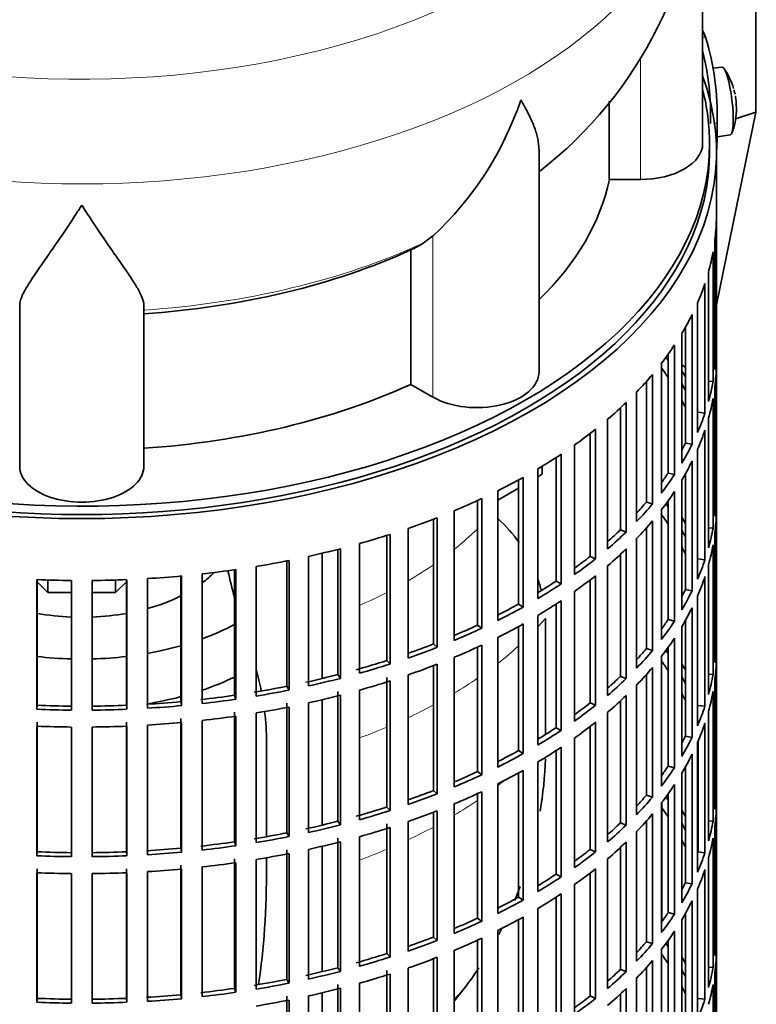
# Model space of a CAD drawing. Header units: millimetres. Extents: x 166 to 762, y -3522 to 2287.
# Tile 4 of 27: x 655 to 762, y -3412 to -3269. Entities that reach past the tile are written whole.
import ezdxf

# ---------------------------------------------------------------- set-up
doc = ezdxf.new("R2010")
doc.units = ezdxf.units.MM
for name, color, linetype in [('M5X8_UNI7687', 7, 'Continuous'), ('VSI134_DIFFUSORE', 7, 'Continuous'), ('VSI134_FILTRO_A', 7, 'Continuous'), ('VSI134_GIUNTO_8×', 7, 'Continuous'), ('VSI134_SUPPORTO_', 7, 'Continuous'), ('VSI134_TERMINALE', 7, 'Continuous')]:
    doc.layers.add(name, color=color, linetype=linetype)

# ---------------------------------------------------------------- blocks, each defined once
blk = doc.blocks.new('SE4')
at = {"layer": 'M5X8_UNI7687', "color": 7, "linetype": 'Continuous', "lineweight": 35}
for p, q in [((757.15, -3276), (755.85, -3276.12)), ((756.42, -3286.08), (758.35, -3285.78))]:
    blk.add_line(p, q, dxfattribs=at)
for centre, radius, start, end in [((749.24, -3281.94), 10, 16.6957, 35.0127), ((749.24, -3281.94), 10, 11.8797, 13.5278), ((1125.34, -3225.38), 370.34, 188.5064, 188.6141), ((749.24, -3281.94), 10, 338.98, 357.2751)]:
    blk.add_arc(centre, radius, start, end, dxfattribs=at)
for centre, major_axis, ratio, start_param, end_param in [((757.75, -3280.89), (0.6, -4.89), 0.169759, 0.004788, 3.136805), ((749.22, -3281.85), (-9.78, -2.08), 0.810411, 3.163117, 3.206609), ((749.25, -3282.06), (-9.94, -1.06), 0.589949, 3.053564, 3.168123), ((750.76, -3279.94), (7.36, -5.62), 0.747167, 0.443437, 0.593129)]:
    blk.add_ellipse(centre, major_axis=major_axis, ratio=ratio, start_param=start_param, end_param=end_param, dxfattribs=at)
at = {"layer": 'VSI134_DIFFUSORE', "color": 7, "linetype": 'Continuous', "lineweight": 35}
for p, q in [((754.33, -3287.05), (754.33, -3243.99)), ((740.8, -3280.9), (740.8, -3292.24)), ((730.61, -3320.12), (730.61, -3287.98)), ((740.8, -3292.24), (745.33, -3292.24)), ((715.24, -3300.44), (713.82, -3301.49)), ((712.04, -3302.46), (712.04, -3321.94)), ((655.33, -3333.81), (655.33, -3310.47)), ((673.33, -3333.81), (673.33, -3310.47)), ((712.04, -3321.94), (715.24, -3323.79))]:
    blk.add_line(p, q, dxfattribs=at)
at = {"layer": 'VSI134_DIFFUSORE', "color": 4, "linetype": 'Continuous', "lineweight": 9}
for p, q in [((745.33, -3292.24), (745.33, -3274.56)), ((715.24, -3323.79), (715.24, -3300.44))]:
    blk.add_line(p, q, dxfattribs=at)
at = {"layer": 'VSI134_DIFFUSORE', "color": 7, "linetype": 'Continuous', "lineweight": 35}
for centre, radius, start, end in [((693.39, -3243.03), 60.83, 307.8231, 359.0842), ((682.74, -3265.49), 47.73, 312.9143, 341.3628), ((705.91, -3289.1), 14.7, 294.6434, 302.5491)]:
    blk.add_arc(centre, radius, start, end, dxfattribs=at)
at = {"layer": 'VSI134_DIFFUSORE', "color": 4, "linetype": 'Continuous', "lineweight": 9}
for centre, major_axis, start_param, end_param in [((664.33, -3228.27), (85.67, 0), 2.812199, 6.283185), ((664.33, -3241.03), (-89.83, 0), 0, 3.209137), ((664.33, -3265.57), (79.5, 0), 4.82584, 5.384336)]:
    blk.add_ellipse(centre, major_axis=major_axis, ratio=0.57735, start_param=start_param, end_param=end_param, dxfattribs=at)
at = {"layer": 'VSI134_DIFFUSORE', "color": 7, "linetype": 'Continuous', "lineweight": 35}
for centre, major_axis, start_param, end_param in [((745.33, -3287.05), (-9, 0), 1.570796, 3.141593), ((664.33, -3287.05), (77, 0), 5.749077, 6.166034), ((664.33, -3267.57), (77, 0), 4.82954, 5.380636), ((721.61, -3320.12), (-9, 0), 0.785398, 3.141593), ((664.33, -3287.05), (77, 0), 4.82954, 5.380636), ((664.33, -3333.81), (-9, 0), 0, 3.141593)]:
    blk.add_ellipse(centre, major_axis=major_axis, ratio=0.57735, start_param=start_param, end_param=end_param, dxfattribs=at)
for points, knots in [([(730.61, -3287.99), (730.61, -3287.83), (730.6, -3287.68), (730.56, -3287.02), (730.47, -3286.5), (730.2, -3285.44), (730.02, -3284.89), (729.57, -3283.76), (729.3, -3283.19), (728.84, -3282.29), (728.68, -3281.99), (728.43, -3281.53), (728.34, -3281.37), (728.16, -3281.06), (728.07, -3280.9), (727.97, -3280.74)], [0.4604904, 0.4604904, 0.4604904, 0.4604904, 0.5, 0.5, 0.625, 0.625, 0.75, 0.75, 0.875, 0.875, 0.9375, 0.9375, 0.96875, 0.96875, 1, 1, 1, 1]), ([(664.33, -3295.96), (664.2, -3296.17), (664.07, -3296.38), (663.8, -3296.8), (663.67, -3297.01), (663.27, -3297.63), (663.01, -3298.03), (662.22, -3299.22), (661.7, -3299.99), (660.69, -3301.47), (660.19, -3302.18), (659.25, -3303.53), (658.8, -3304.18), (657.95, -3305.4), (657.55, -3305.98), (657.01, -3306.8), (656.84, -3307.06), (656.52, -3307.58), (656.37, -3307.83), (655.96, -3308.55), (655.73, -3308.99), (655.42, -3309.79), (655.33, -3310.15), (655.33, -3310.47)], [0, 0, 0, 0, 0.03125, 0.03125, 0.0625, 0.0625, 0.125, 0.125, 0.25, 0.25, 0.375, 0.375, 0.5, 0.5, 0.625, 0.625, 0.6875, 0.6875, 0.75, 0.75, 0.875, 0.875, 1, 1, 1, 1]), ([(673.33, -3310.47), (673.33, -3310.15), (673.24, -3309.79), (672.93, -3308.99), (672.71, -3308.55), (672.3, -3307.83), (672.15, -3307.58), (671.82, -3307.06), (671.65, -3306.8), (671.11, -3305.98), (670.72, -3305.4), (669.87, -3304.18), (669.42, -3303.54), (668.47, -3302.18), (667.98, -3301.47), (666.96, -3299.99), (666.45, -3299.23), (665.66, -3298.04), (665.4, -3297.63), (665, -3297.01), (664.86, -3296.8), (664.6, -3296.38), (664.46, -3296.17), (664.33, -3295.96)], [0, 0, 0, 0, 0.125, 0.125, 0.25, 0.25, 0.3125, 0.3125, 0.375, 0.375, 0.5, 0.5, 0.625, 0.625, 0.75, 0.75, 0.875, 0.875, 0.9375, 0.9375, 0.96875, 0.96875, 1, 1, 1, 1])]:
    blk.add_open_spline(points, degree=3, knots=knots, dxfattribs=at)
at = {"layer": 'VSI134_FILTRO_A', "color": 7, "linetype": 'Continuous', "lineweight": 35}
for p, q in [((756.33, -3452.39), (756.33, -3288.27)), ((756.32, -3298.13), (756.32, -3316.91)), ((756.1, -3301.01), (756.1, -3319.79)), ((755.84, -3302.75), (755.84, -3321.53)), ((755.19, -3305.62), (755.19, -3324.4)), ((754.66, -3307.34), (754.66, -3326.12)), ((753.58, -3310.16), (753.58, -3328.93)), ((752.79, -3311.84), (752.79, -3330.62)), ((751.84, -3313.65), (751.84, -3330.45)), ((751.29, -3314.6), (751.29, -3333.38)), ((750.25, -3316.24), (750.25, -3335.02)), ((749.33, -3317.58), (749.33, -3334.8)), ((756.1, -3316.9), (756.32, -3316.91)), ((748.34, -3318.91), (748.34, -3337.69)), ((756.32, -3319.36), (756.32, -3338.14)), ((747.06, -3320.49), (747.06, -3339.27)), ((746.17, -3321.52), (746.17, -3339)), ((755.19, -3321.48), (755.84, -3321.53)), ((756.1, -3322.24), (756.1, -3341.02)), ((744.75, -3323.05), (744.75, -3341.83)), ((743.24, -3324.57), (743.24, -3343.35)), ((755.84, -3323.98), (755.84, -3342.76)), ((742.4, -3325.36), (742.4, -3343.03)), ((753.68, -3325.99), (754.66, -3326.12)), ((740.55, -3327), (740.55, -3345.78)), ((755.19, -3326.84), (755.19, -3345.62)), ((738.02, -3329.05), (738.02, -3346.86)), ((738.82, -3328.43), (738.82, -3347.21)), ((754.66, -3328.57), (754.66, -3347.35)), ((735.77, -3330.72), (735.77, -3349.5)), ((751.84, -3330.45), (752.79, -3330.62)), ((733.83, -3332.06), (733.83, -3350.84)), ((753.58, -3331.38), (753.58, -3350.16)), ((733.09, -3332.55), (733.09, -3350.45)), ((752.79, -3333.07), (752.79, -3351.85)), ((730.45, -3334.19), (730.45, -3352.97)), ((749.33, -3334.8), (750.25, -3335.02)), ((751.84, -3334.88), (751.84, -3351.68)), ((727.63, -3335.8), (727.63, -3353.78)), ((728.31, -3335.43), (728.31, -3354.21)), ((751.29, -3335.83), (751.29, -3354.61)), ((724.62, -3337.38), (724.62, -3356.16)), ((750.25, -3337.47), (750.25, -3356.25)), ((756.1, -3338.13), (756.32, -3338.14)), ((721.69, -3338.78), (721.69, -3356.82)), ((722.3, -3338.5), (722.3, -3357.28)), ((746.17, -3339), (747.06, -3339.27)), ((749.33, -3338.81), (749.33, -3356.03)), ((718.33, -3340.26), (718.33, -3359.04)), ((748.34, -3340.14), (748.34, -3358.92)), ((756.32, -3340.59), (756.32, -3359.37)), ((715.32, -3341.47), (715.32, -3359.55)), ((715.85, -3341.26), (715.85, -3360.04)), ((747.06, -3341.72), (747.06, -3360.5)), ((708.55, -3343.83), (708.55, -3361.95)), ((709.01, -3343.68), (709.01, -3362.46)), ((711.64, -3342.81), (711.64, -3361.59)), ((742.4, -3343.03), (743.24, -3343.35)), ((746.17, -3342.74), (746.17, -3360.23)), ((755.19, -3342.71), (755.84, -3342.76)), ((756.1, -3343.47), (756.1, -3362.25)), ((704.58, -3345.02), (704.58, -3363.8)), ((744.75, -3344.28), (744.75, -3363.06)), ((755.84, -3345.21), (755.84, -3363.99)), ((701.45, -3345.85), (701.45, -3364)), ((701.84, -3345.76), (701.84, -3364.54)), ((742.4, -3346.59), (742.4, -3364.26)), ((743.24, -3345.79), (743.24, -3364.57)), ((694.07, -3347.52), (694.07, -3365.69)), ((694.37, -3347.46), (694.37, -3366.24)), ((697.22, -3346.86), (697.22, -3365.64)), ((738.02, -3346.86), (738.82, -3347.21)), ((753.68, -3347.22), (754.66, -3347.35)), ((755.19, -3348.07), (755.19, -3366.85)), ((681.8, -3349.4), (681.8, -3368.18)), ((686.46, -3348.81), (686.46, -3367)), ((686.68, -3348.78), (686.68, -3367.56)), ((689.6, -3348.33), (689.6, -3367.11)), ((740.55, -3348.23), (740.55, -3367.01)), ((657.82, -3350.24), (657.82, -3369.02)), ((657.87, -3350.24), (657.87, -3368.44)), ((662.82, -3350.36), (662.82, -3369.14)), ((665.85, -3350.36), (665.85, -3369.14)), ((670.8, -3350.24), (670.8, -3368.44)), ((670.84, -3350.24), (670.84, -3369.02)), ((673.86, -3350.08), (673.86, -3368.86)), ((678.68, -3349.72), (678.68, -3367.91)), ((678.81, -3349.71), (678.81, -3368.49)), ((733.09, -3350.45), (733.83, -3350.84)), ((738.02, -3350.28), (738.02, -3368.09)), ((738.82, -3349.66), (738.82, -3368.44)), ((754.66, -3349.8), (754.66, -3368.57)), ((735.77, -3351.95), (735.77, -3370.73)), ((751.84, -3351.68), (752.79, -3351.85)), ((727.63, -3353.78), (728.31, -3354.21)), ((733.09, -3353.78), (733.09, -3371.68)), ((733.83, -3353.29), (733.83, -3372.07)), ((753.58, -3352.61), (753.58, -3371.39)), ((752.79, -3354.3), (752.79, -3373.08)), ((728.31, -3356.65), (728.31, -3375.43)), ((730.45, -3355.42), (730.45, -3374.2)), ((749.33, -3356.03), (750.25, -3356.25)), ((751.84, -3356.11), (751.84, -3372.91)), ((721.69, -3356.82), (722.3, -3357.28)), ((727.63, -3357.03), (727.63, -3375.01)), ((751.29, -3357.06), (751.29, -3375.83)), ((724.62, -3358.61), (724.62, -3377.38)), ((750.25, -3358.7), (750.25, -3377.48)), ((756.1, -3359.36), (756.32, -3359.37)), ((715.32, -3359.55), (715.85, -3360.04)), ((721.69, -3360.01), (721.69, -3378.05)), ((722.3, -3359.73), (722.3, -3378.51)), ((746.17, -3360.23), (747.06, -3360.5)), ((749.33, -3360.04), (749.33, -3377.26)), ((708.55, -3361.95), (709.01, -3362.46)), ((718.33, -3361.49), (718.33, -3380.27)), ((748.34, -3361.36), (748.34, -3380.14)), ((756.32, -3361.81), (756.32, -3380.59)), ((715.32, -3362.7), (715.32, -3380.78)), ((715.85, -3362.49), (715.85, -3381.27)), ((747.06, -3362.95), (747.06, -3381.73)), ((701.45, -3364), (701.84, -3364.54)), ((708.55, -3364.4), (708.55, -3383.18)), ((709.01, -3364.91), (709.01, -3383.69)), ((711.64, -3364.04), (711.64, -3382.82)), ((742.4, -3364.26), (743.24, -3364.57)), ((746.17, -3363.97), (746.17, -3381.46)), ((755.19, -3363.94), (755.84, -3363.99)), ((756.1, -3364.7), (756.1, -3383.48)), ((694.07, -3365.69), (694.37, -3366.24)), ((701.45, -3366.45), (701.45, -3385.23)), ((704.58, -3366.25), (704.58, -3385.03)), ((744.75, -3365.51), (744.75, -3384.29)), ((755.84, -3366.44), (755.84, -3385.22)), ((678.68, -3367.91), (678.81, -3368.49)), ((686.46, -3367), (686.68, -3367.56)), ((701.84, -3366.99), (701.84, -3385.77)), ((738.02, -3368.09), (738.82, -3368.44)), ((742.4, -3367.82), (742.4, -3385.49)), ((743.24, -3367.02), (743.24, -3385.8)), ((657.87, -3368.44), (657.82, -3369.02)), ((670.8, -3368.44), (670.84, -3369.02)), ((686.46, -3369.44), (686.46, -3388.22)), ((694.07, -3368.14), (694.07, -3386.92)), ((694.37, -3368.69), (694.37, -3387.47)), ((697.22, -3368.09), (697.22, -3386.87)), ((740.55, -3369.46), (740.55, -3388.24)), ((753.68, -3368.45), (754.66, -3368.57)), ((755.19, -3369.3), (755.19, -3388.08)), ((657.87, -3370.89), (657.87, -3389.67)), ((670.8, -3370.89), (670.8, -3389.67)), ((678.68, -3370.36), (678.68, -3389.14)), ((678.81, -3370.94), (678.81, -3389.72)), ((681.8, -3370.63), (681.8, -3389.41)), ((686.68, -3370.01), (686.68, -3388.79)), ((689.6, -3369.56), (689.6, -3388.34)), ((738.82, -3370.89), (738.82, -3389.67)), ((657.82, -3371.47), (657.82, -3390.25)), ((662.82, -3371.59), (662.82, -3390.37)), ((665.85, -3371.59), (665.85, -3390.37)), ((670.84, -3371.47), (670.84, -3390.25)), ((673.86, -3371.31), (673.86, -3390.09)), ((733.09, -3371.68), (733.83, -3372.07)), ((738.02, -3371.51), (738.02, -3389.32)), ((754.66, -3371.02), (754.66, -3389.8)), ((735.77, -3373.18), (735.77, -3391.96)), ((751.84, -3372.91), (752.79, -3373.08)), ((753.68, -3373.6), (753.68, -3389.68)), ((727.63, -3375.01), (728.31, -3375.43)), ((733.09, -3375), (733.09, -3392.91)), ((733.83, -3374.52), (733.83, -3393.3)), ((753.58, -3373.84), (753.58, -3392.62)), ((730.45, -3376.65), (730.45, -3395.43)), ((752.79, -3375.53), (752.79, -3394.31)), ((721.69, -3378.05), (722.3, -3378.51)), ((728.31, -3377.88), (728.31, -3396.66)), ((749.33, -3377.26), (750.25, -3377.48)), ((751.84, -3377.34), (751.84, -3394.14)), ((727.63, -3378.26), (727.63, -3396.24)), ((751.29, -3378.28), (751.29, -3397.06)), ((715.32, -3380.78), (715.85, -3381.27)), ((724.62, -3379.83), (724.62, -3398.61)), ((750.25, -3379.93), (750.25, -3398.71)), ((756.1, -3380.59), (756.32, -3380.59)), ((721.69, -3381.24), (721.69, -3399.28)), ((722.3, -3380.96), (722.3, -3399.74)), ((746.17, -3381.46), (747.06, -3381.73)), ((749.33, -3381.27), (749.33, -3398.48)), ((708.55, -3383.18), (709.01, -3383.69)), ((715.85, -3383.72), (715.85, -3402.5)), ((718.33, -3382.72), (718.33, -3401.49)), ((748.34, -3382.59), (748.34, -3401.37)), ((756.32, -3383.04), (756.32, -3401.82)), ((715.32, -3383.93), (715.32, -3402.01)), ((746.17, -3385.2), (746.17, -3402.69)), ((747.06, -3384.18), (747.06, -3402.96)), ((755.19, -3385.17), (755.84, -3385.22)), ((701.45, -3385.23), (701.84, -3385.77)), ((708.55, -3385.63), (708.55, -3404.41)), ((709.01, -3386.14), (709.01, -3404.92)), ((711.64, -3385.27), (711.64, -3404.05)), ((742.4, -3385.49), (743.24, -3385.8)), ((756.1, -3385.93), (756.1, -3404.71)), ((694.07, -3386.92), (694.37, -3387.47)), ((701.45, -3387.68), (701.45, -3406.46)), ((704.58, -3387.48), (704.58, -3406.26)), ((744.75, -3386.74), (744.75, -3405.52)), ((755.84, -3387.67), (755.84, -3406.45)), ((678.68, -3389.14), (678.81, -3389.72)), ((686.46, -3388.22), (686.68, -3388.79)), ((694.07, -3389.37), (694.07, -3408.15)), ((697.22, -3389.32), (697.22, -3408.1)), ((701.84, -3388.21), (701.84, -3406.99)), ((738.02, -3389.32), (738.82, -3389.67)), ((742.4, -3389.05), (742.4, -3406.72)), ((743.24, -3388.25), (743.24, -3407.03)), ((657.87, -3389.67), (657.82, -3390.25)), ((670.8, -3389.67), (670.84, -3390.25)), ((686.46, -3390.67), (686.46, -3409.45)), ((689.6, -3390.79), (689.6, -3409.56)), ((694.37, -3389.92), (694.37, -3408.7)), ((740.55, -3390.69), (740.55, -3409.47)), ((753.68, -3389.68), (754.66, -3389.8)), ((755.19, -3390.53), (755.19, -3409.31)), ((657.87, -3392.12), (657.87, -3410.9)), ((670.8, -3392.12), (670.8, -3410.9)), ((678.68, -3391.59), (678.68, -3410.37)), ((678.81, -3392.17), (678.81, -3410.95)), ((681.8, -3391.86), (681.8, -3410.64)), ((686.68, -3391.24), (686.68, -3410.02)), ((738.82, -3392.12), (738.82, -3410.9)), ((754.66, -3392.25), (754.66, -3411.03)), ((657.82, -3392.7), (657.82, -3411.47)), ((662.82, -3392.82), (662.82, -3411.6)), ((665.85, -3392.82), (665.85, -3411.6)), ((670.84, -3392.7), (670.84, -3411.47)), ((673.86, -3392.54), (673.86, -3411.32)), ((733.09, -3392.91), (733.83, -3393.3)), ((738.02, -3392.74), (738.02, -3410.55)), ((735.77, -3394.41), (735.77, -3413.19)), ((751.84, -3394.14), (752.79, -3394.31)), ((753.58, -3395.07), (753.58, -3413.85)), ((727.63, -3396.24), (728.31, -3396.66)), ((733.09, -3396.23), (733.09, -3414.14)), ((733.83, -3395.75), (733.83, -3414.53)), ((730.45, -3397.88), (730.45, -3416.66)), ((752.79, -3396.76), (752.79, -3415.54)), ((721.69, -3399.28), (722.3, -3399.74)), ((728.31, -3399.11), (728.31, -3417.89)), ((749.33, -3398.48), (750.25, -3398.71)), ((751.84, -3398.57), (751.84, -3415.37)), ((727.63, -3399.49), (727.63, -3417.47)), ((751.29, -3399.51), (751.29, -3418.29)), ((715.32, -3402.01), (715.85, -3402.5)), ((722.3, -3402.19), (722.3, -3420.97)), ((724.62, -3401.06), (724.62, -3419.84)), ((750.25, -3401.16), (750.25, -3419.93)), ((756.1, -3401.82), (756.32, -3401.82)), ((721.69, -3402.47), (721.69, -3420.51)), ((746.17, -3402.69), (747.06, -3402.96)), ((749.33, -3402.49), (749.33, -3419.71)), ((708.55, -3404.41), (709.01, -3404.92)), ((715.32, -3405.15), (715.32, -3423.24)), ((715.85, -3404.95), (715.85, -3423.73)), ((718.33, -3403.94), (718.33, -3422.72)), ((748.34, -3403.82), (748.34, -3422.6)), ((756.32, -3404.27), (756.32, -3423.05)), ((701.45, -3406.46), (701.84, -3406.99)), ((711.64, -3406.5), (711.64, -3425.28)), ((746.17, -3406.43), (746.17, -3423.92)), ((747.06, -3405.41), (747.06, -3424.19)), ((755.19, -3406.4), (755.84, -3406.45)), ((708.55, -3406.86), (708.55, -3425.64)), ((709.01, -3407.37), (709.01, -3426.15)), ((742.4, -3406.72), (743.24, -3407.03)), ((744.75, -3407.97), (744.75, -3426.75)), ((756.1, -3407.16), (756.1, -3425.94)), ((686.46, -3409.45), (686.68, -3410.02)), ((694.07, -3408.15), (694.37, -3408.7)), ((701.45, -3408.91), (701.45, -3427.69)), ((701.84, -3409.44), (701.84, -3428.22)), ((704.58, -3408.7), (704.58, -3427.48)), ((755.84, -3408.9), (755.84, -3427.68)), ((678.68, -3410.37), (678.81, -3410.95)), ((694.07, -3410.6), (694.07, -3429.37)), ((697.22, -3410.55), (697.22, -3429.33)), ((738.02, -3410.55), (738.82, -3410.9)), ((742.4, -3410.28), (742.4, -3427.95)), ((743.24, -3409.48), (743.24, -3428.26)), ((657.87, -3410.9), (657.82, -3411.47)), ((670.8, -3410.9), (670.84, -3411.47)), ((694.37, -3411.15), (694.37, -3429.93)), ((753.68, -3410.91), (754.66, -3411.03))]:
    blk.add_line(p, q, dxfattribs=at)
for centre, major_axis, start_param, end_param in [((664.33, -3288.27), (-92, 0), -0.208894, 3.350487), ((664.33, -3288.27), (-91, 0), 0, 3.141593), ((664.33, -3297.25), (92, 0), 6.212375, 6.266729), ((664.33, -3297.25), (92, 0), -0.158077, -0.103722), ((664.33, -3297.25), (92, 0), -0.245343, -0.190989), ((664.33, -3297.25), (92, 0), -0.33261, -0.278255), ((664.33, -3297.25), (92, 0), -0.419876, -0.365522), ((664.33, -3337.26), (91, 0), 0.365223, 0.374965), ((664.33, -3316.03), (92, 0), 6.212375, 6.266729), ((664.33, -3339.71), (91, 0), 0.365223, 0.394539), ((664.33, -3318.48), (92, 0), 6.212375, 6.266729), ((664.33, -3297.25), (92, 0), -0.507143, -0.452788), ((664.33, -3337.26), (92, 0), 0.313806, 0.33261), ((664.33, -3337.26), (91, 0), 0.277957, 0.299174), ((664.33, -3316.03), (92, 0), -0.158077, -0.103722), ((664.33, -3297.25), (92, 0), -0.594409, -0.540055), ((664.33, -3339.71), (91, 0), 0.277957, 0.299174), ((664.33, -3318.48), (92, 0), -0.158077, -0.103722), ((664.33, -3316.03), (92, 0), -0.245343, -0.190989), ((664.33, -3297.25), (92, 0), -0.681676, -0.627321), ((664.33, -3318.48), (92, 0), -0.245343, -0.190989), ((664.33, -3316.03), (91, 0), -0.299174, -0.277957), ((664.33, -3316.03), (92, 0), -0.33261, -0.278255), ((664.33, -3297.25), (92, 0), -0.768942, -0.714588), ((664.33, -3318.48), (92, 0), -0.33261, -0.278255), ((664.33, -3316.03), (91, 0), -0.394539, -0.365223), ((664.33, -3316.03), (92, 0), -0.419876, -0.365522), ((664.33, -3297.25), (92, 0), -0.856209, -0.801854), ((664.33, -3318.48), (92, 0), -0.419876, -0.365522), ((664.33, -3297.25), (92, 0), -0.943475, -0.889121), ((664.33, -3316.03), (91, 0), -0.486998, -0.45249), ((664.33, -3316.03), (92, 0), -0.507143, -0.452788), ((664.33, -3358.49), (91, 0), 0.365223, 0.374965), ((664.33, -3337.26), (92, 0), 6.212375, 6.266729), ((664.33, -3360.94), (91, 0), 0.365223, 0.394539), ((664.33, -3339.71), (92, 0), 6.212375, 6.266729), ((664.33, -3297.25), (92, 0), -1.030742, -0.976387), ((664.33, -3318.48), (92, 0), -0.507143, -0.452788), ((664.33, -3358.49), (92, 0), 0.313806, 0.33261), ((664.33, -3297.25), (92, 0), -1.118008, -1.063654), ((664.33, -3316.03), (91, 0), -0.577951, -0.539756), ((664.33, -3316.03), (92, 0), -0.594409, -0.540055), ((664.33, -3358.49), (91, 0), 0.277957, 0.299174), ((664.33, -3337.26), (92, 0), -0.158077, -0.103722), ((664.33, -3339.71), (92, 0), -0.158077, -0.103722), ((664.33, -3297.25), (92, 0), -1.205275, -1.15092), ((664.33, -3318.48), (92, 0), -0.594409, -0.540055), ((664.33, -3360.94), (91, 0), 0.277957, 0.299174), ((664.33, -3297.25), (92, 0), -1.292541, -1.238186), ((664.33, -3316.03), (91, 0), -0.668018, -0.627022), ((664.33, -3316.03), (92, 0), -0.681676, -0.627321), ((664.33, -3337.26), (92, 0), -0.245343, -0.190989), ((664.33, -3297.25), (92, 0), -1.379807, -1.325453), ((664.33, -3297.25), (-92, 0), 1.499986, 1.55434), ((664.33, -3297.25), (92, 0), 4.728845, 4.783199), ((664.33, -3297.25), (92, 0), -1.467074, -1.412719), ((664.33, -3316.03), (91, 0), -0.757518, -0.714289), ((664.33, -3316.03), (92, 0), -0.768942, -0.714588), ((664.33, -3318.48), (92, 0), -0.681676, -0.627321), ((664.33, -3339.71), (92, 0), -0.245343, -0.190989), ((664.33, -3337.26), (91, 0), -0.299174, -0.277957), ((664.33, -3337.26), (92, 0), -0.33261, -0.278255), ((664.33, -3316.03), (91, 0), -0.846635, -0.801555), ((664.33, -3318.48), (92, 0), -0.768942, -0.714588), ((664.33, -3316.03), (92, 0), -0.856209, -0.801854), ((664.33, -3339.71), (92, 0), -0.33261, -0.278255), ((664.33, -3318.48), (92, 0), -0.856209, -0.801854), ((664.33, -3337.26), (91, 0), -0.394539, -0.365223), ((664.33, -3337.26), (92, 0), -0.419876, -0.365522), ((664.33, -3316.03), (91, 0), -0.935485, -0.888822), ((664.33, -3316.03), (92, 0), -0.943475, -0.889121), ((664.33, -3339.71), (92, 0), -0.419876, -0.365522), ((664.33, -3358.49), (92, 0), 6.212375, 6.266729), ((664.33, -3316.03), (91, 0), -1.024141, -0.976088), ((664.33, -3316.03), (92, 0), -1.030742, -0.976387), ((664.33, -3318.48), (92, 0), -0.943475, -0.889121), ((664.33, -3337.26), (91, 0), -0.486998, -0.45249), ((664.33, -3337.26), (92, 0), -0.507143, -0.452788), ((664.33, -3379.72), (91, 0), 0.365223, 0.374965), ((664.33, -3316.03), (91, 0), -1.118307, -1.063355), ((664.33, -3382.17), (91, 0), 0.365223, 0.394539), ((664.33, -3379.72), (92, 0), 0.313806, 0.33261), ((664.33, -3360.94), (92, 0), 6.212375, 6.266729), ((664.33, -3316.03), (92, 0), -1.118008, -1.063654), ((664.33, -3318.48), (92, 0), -1.030742, -0.976387), ((664.33, -3339.71), (92, 0), -0.507143, -0.452788), ((664.33, -3316.03), (91, 0), -1.205573, -1.150621), ((664.33, -3316.03), (92, 0), -1.205275, -1.15092), ((664.33, -3318.48), (92, 0), -1.118008, -1.063654), ((664.33, -3337.26), (91, 0), -0.577951, -0.539756), ((664.33, -3337.26), (92, 0), -0.594409, -0.540055), ((664.33, -3379.72), (91, 0), 0.277957, 0.299174), ((664.33, -3358.49), (92, 0), -0.158077, -0.103722), ((664.33, -3316.03), (91, 0), -1.29284, -1.237888), ((664.33, -3316.03), (92, 0), -1.292541, -1.238186), ((664.33, -3360.94), (92, 0), -0.158077, -0.103722), ((664.33, -3316.03), (91, 0), -1.467373, -1.412421), ((664.33, -3316.03), (91, 0), -1.380106, -1.325154), ((664.33, -3316.03), (92, 0), -1.379807, -1.325453), ((664.33, -3318.48), (92, 0), -1.205275, -1.15092), ((664.33, -3337.26), (91, 0), -0.668018, -0.627022), ((664.33, -3339.71), (92, 0), -0.594409, -0.540055), ((664.33, -3382.17), (91, 0), 0.277957, 0.299174), ((664.33, -3316.03), (-92, 0), 1.499986, 1.55434), ((664.33, -3316.03), (-91, 0), 1.499687, 1.554639), ((664.33, -3316.03), (91, 0), 4.728546, 4.783498), ((664.33, -3316.03), (92, 0), 4.728845, 4.783199), ((664.33, -3316.03), (92, 0), -1.467074, -1.412719), ((664.33, -3318.48), (92, 0), -1.292541, -1.238186), ((664.33, -3337.26), (92, 0), -0.681676, -0.627321), ((664.33, -3358.49), (92, 0), -0.245343, -0.190989), ((664.33, -3318.48), (92, 0), -1.467074, -1.412719), ((664.33, -3318.48), (92, 0), -1.379807, -1.325453), ((664.33, -3339.71), (92, 0), -0.681676, -0.627321), ((664.33, -3318.48), (-92, 0), 1.499986, 1.55434), ((664.33, -3318.48), (92, 0), 4.728845, 4.783199), ((664.33, -3337.26), (91, 0), -0.757518, -0.714289), ((664.33, -3337.26), (92, 0), -0.768942, -0.714588), ((664.33, -3360.94), (92, 0), -0.245343, -0.190989), ((664.33, -3358.49), (91, 0), -0.299174, -0.277957), ((664.33, -3358.49), (92, 0), -0.33261, -0.278255), ((664.33, -3337.26), (91, 0), -0.846635, -0.801555), ((664.33, -3339.71), (92, 0), -0.768942, -0.714588), ((664.33, -3337.26), (92, 0), -0.856209, -0.801854), ((664.33, -3360.94), (92, 0), -0.33261, -0.278255), ((664.33, -3337.26), (91, 0), -0.935485, -0.888822), ((664.33, -3339.71), (92, 0), -0.856209, -0.801854), ((664.33, -3358.49), (91, 0), -0.394539, -0.365223), ((664.33, -3358.49), (92, 0), -0.419876, -0.365522), ((664.33, -3337.26), (92, 0), -0.943475, -0.889121), ((664.33, -3337.26), (91, 0), -1.024141, -0.976088), ((664.33, -3360.94), (92, 0), -0.419876, -0.365522), ((664.33, -3379.72), (92, 0), 6.212375, 6.266729), ((664.33, -3337.26), (92, 0), -1.030742, -0.976387), ((664.33, -3339.71), (92, 0), -0.943475, -0.889121), ((664.33, -3358.49), (91, 0), -0.486998, -0.45249), ((664.33, -3358.49), (92, 0), -0.507143, -0.452788), ((664.33, -3400.95), (91, 0), 0.365223, 0.374965), ((664.33, -3337.26), (91, 0), -1.118307, -1.063355), ((664.33, -3337.26), (92, 0), -1.118008, -1.063654), ((664.33, -3339.71), (92, 0), -1.030742, -0.976387), ((664.33, -3403.4), (91, 0), 0.365223, 0.392699), ((664.33, -3400.95), (92, 0), 0.313806, 0.33261), ((664.33, -3382.17), (92, 0), 6.212375, 6.266729), ((664.33, -3360.94), (92, 0), -0.507143, -0.452788), ((664.33, -3337.26), (91, 0), -1.205573, -1.150621), ((664.33, -3337.26), (92, 0), -1.205275, -1.15092), ((664.33, -3339.71), (92, 0), -1.118008, -1.063654), ((664.33, -3358.49), (91, 0), -0.577951, -0.539756), ((664.33, -3358.49), (92, 0), -0.594409, -0.540055), ((664.33, -3400.95), (91, 0), 0.277957, 0.299174), ((664.33, -3379.72), (92, 0), -0.158077, -0.103722), ((664.33, -3337.26), (91, 0), -1.29284, -1.237888), ((664.33, -3337.26), (92, 0), -1.292541, -1.238186), ((664.33, -3403.4), (91, 0), 0.277957, 0.299174), ((664.33, -3382.17), (92, 0), -0.158077, -0.103722), ((664.33, -3337.26), (91, 0), -1.467373, -1.412421), ((664.33, -3337.26), (91, 0), -1.380106, -1.325154), ((664.33, -3337.26), (92, 0), -1.379807, -1.325453), ((664.33, -3339.71), (92, 0), -1.205275, -1.15092), ((664.33, -3358.49), (91, 0), -0.668018, -0.627022), ((664.33, -3360.94), (92, 0), -0.594409, -0.540055), ((664.33, -3337.26), (-92, 0), 1.499986, 1.55434), ((664.33, -3337.26), (-91, 0), 1.499687, 1.554639), ((664.33, -3337.26), (91, 0), 4.728546, 4.783498), ((664.33, -3337.26), (92, 0), 4.728845, 4.783199), ((664.33, -3337.26), (92, 0), -1.467074, -1.412719), ((664.33, -3339.71), (92, 0), -1.292541, -1.238186), ((664.33, -3358.49), (92, 0), -0.681676, -0.627321), ((664.33, -3379.72), (92, 0), -0.245343, -0.190989), ((664.33, -3339.71), (92, 0), -1.467074, -1.412719), ((664.33, -3339.71), (92, 0), -1.379807, -1.325453), ((664.33, -3360.94), (92, 0), -0.681676, -0.627321), ((664.33, -3382.17), (92, 0), -0.245343, -0.190989), ((664.33, -3339.71), (-92, 0), 1.499986, 1.55434), ((664.33, -3339.71), (92, 0), 4.728845, 4.783199), ((664.33, -3358.49), (91, 0), -0.757518, -0.714289), ((664.33, -3358.49), (92, 0), -0.768942, -0.714588), ((664.33, -3379.72), (91, 0), -0.299174, -0.277957), ((664.33, -3379.72), (92, 0), -0.33261, -0.278255), ((664.33, -3358.49), (91, 0), -0.846635, -0.801555), ((664.33, -3360.94), (92, 0), -0.768942, -0.714588), ((664.33, -3358.49), (92, 0), -0.856209, -0.801854), ((664.33, -3382.17), (92, 0), -0.33261, -0.278255), ((664.33, -3358.49), (91, 0), -0.935485, -0.888822), ((664.33, -3360.94), (92, 0), -0.856209, -0.801854), ((664.33, -3379.72), (91, 0), -0.394539, -0.365223), ((664.33, -3379.72), (92, 0), -0.419876, -0.365522), ((664.33, -3358.49), (92, 0), -0.943475, -0.889121), ((664.33, -3358.49), (91, 0), -1.024141, -0.976088), ((664.33, -3360.94), (92, 0), -0.943475, -0.889121), ((664.33, -3382.17), (92, 0), -0.419876, -0.365522), ((664.33, -3400.95), (92, 0), 6.212375, 6.266729), ((664.33, -3358.49), (92, 0), -1.030742, -0.976387), ((664.33, -3379.72), (91, 0), -0.486998, -0.45249), ((664.33, -3379.72), (92, 0), -0.507143, -0.452788), ((664.33, -3422.18), (91, 0), 0.365223, 0.374965), ((664.33, -3358.49), (91, 0), -1.118307, -1.063355), ((664.33, -3358.49), (92, 0), -1.118008, -1.063654), ((664.33, -3360.94), (92, 0), -1.030742, -0.976387), ((664.33, -3424.63), (91, 0), 0.365223, 0.394539), ((664.33, -3422.18), (92, 0), 0.313806, 0.33261), ((664.33, -3403.4), (92, 0), 6.212375, 6.266729), ((664.33, -3358.49), (91, 0), -1.205573, -1.150621), ((664.33, -3382.17), (92, 0), -0.507143, -0.452788), ((664.33, -3400.95), (92, 0), -0.158077, -0.103722), ((664.33, -3358.49), (92, 0), -1.205275, -1.15092), ((664.33, -3360.94), (92, 0), -1.118008, -1.063654), ((664.33, -3379.72), (91, 0), -0.577951, -0.539756), ((664.33, -3379.72), (92, 0), -0.594409, -0.540055), ((664.33, -3422.18), (91, 0), 0.277957, 0.299174), ((664.33, -3358.49), (91, 0), -1.380106, -1.325154), ((664.33, -3358.49), (91, 0), -1.29284, -1.237888), ((664.33, -3358.49), (92, 0), -1.292541, -1.238186), ((664.33, -3360.94), (92, 0), -1.205275, -1.15092), ((664.33, -3424.63), (91, 0), 0.277957, 0.299174), ((664.33, -3403.4), (92, 0), -0.158077, -0.103722), ((664.33, -3358.49), (91, 0), -1.467373, -1.412421), ((664.33, -3358.49), (92, 0), -1.379807, -1.325453), ((664.33, -3379.72), (91, 0), -0.668018, -0.627022), ((664.33, -3382.17), (92, 0), -0.594409, -0.540055), ((664.33, -3358.49), (-92, 0), 1.499986, 1.55434), ((664.33, -3358.49), (-91, 0), 1.499687, 1.554639), ((664.33, -3358.49), (91, 0), 4.728546, 4.783498), ((664.33, -3358.49), (92, 0), 4.728845, 4.783199), ((664.33, -3358.49), (92, 0), -1.467074, -1.412719), ((664.33, -3360.94), (92, 0), -1.292541, -1.238186), ((664.33, -3379.72), (92, 0), -0.681676, -0.627321), ((664.33, -3400.95), (92, 0), -0.245343, -0.190989)]:
    blk.add_ellipse(centre, major_axis=major_axis, ratio=0.57735, start_param=start_param, end_param=end_param, dxfattribs=at)
at = {"layer": 'VSI134_GIUNTO_8×', "color": 7, "linetype": 'Continuous', "lineweight": 35}
for centre, major_axis, start_param, end_param in [((664.33, -3342.98), (-22, 0), -3.795301, -3.653859), ((664.33, -3342.98), (-22, 0), 2.018583, 2.287896), ((664.33, -3342.98), (-22, 0), 1.272507, 1.501929), ((664.33, -3342.98), (-22, 0), 1.639664, 1.869086), ((664.33, -3342.98), (-32.5, 0), -4.14508, -3.963396), ((664.33, -3342.98), (-32.5, 0), -4.414934, -4.255007), ((664.33, -3342.98), (-32.5, 0), 1.370522, 1.524199), ((664.33, -3342.98), (-32.5, 0), 1.617394, 1.771071), ((664.33, -3349.07), (-34.5, 0), -4.181601, -4.016029), ((664.33, -3349.07), (-34.5, 0), -4.432658, -4.283346)]:
    blk.add_ellipse(centre, major_axis=major_axis, ratio=0.57735, start_param=start_param, end_param=end_param, dxfattribs=at)
at = {"layer": 'VSI134_SUPPORTO_', "color": 7, "linetype": 'Continuous', "lineweight": 35}
for p, q in [((755.33, -3288.27), (755.33, -3287.05)), ((731.09, -3334.97), (731.09, -3333.8)), ((731.09, -3334.97), (730.45, -3335.34)), ((727.63, -3336.97), (724.62, -3338.71)), ((699.16, -3346.42), (699.16, -3364.57)), ((659.42, -3352.11), (657.87, -3350.55)), ((659.42, -3352.11), (659.42, -3350.29)), ((669.24, -3352.11), (669.24, -3350.29)), ((670.8, -3350.55), (669.24, -3352.11)), ((662.82, -3352.11), (659.42, -3352.11)), ((669.24, -3352.11), (665.85, -3352.11)), ((731.56, -3372.67), (731.56, -3355.84)), ((699.16, -3367.65), (699.16, -3385.8)), ((691.12, -3387.47), (691.12, -3373.6)), ((748.41, -3382.51), (748.41, -3399.83)), ((699.16, -3388.88), (699.16, -3407.03)), ((691.12, -3391.65), (691.12, -3390.53)), ((699.16, -3410.1), (699.16, -3428.26)), ((718.33, -3411.32), (719.77, -3409.48))]:
    blk.add_line(p, q, dxfattribs=at)
for centre, radius, start, end in [((710.69, -3356.97), 20.9, 35.4329, 47.7987), ((710.69, -3356.97), 20.9, 14.0259, 19.2298), ((673.35, -3374.35), 58.21, 350.6842, 358.1868), ((673.35, -3374.35), 58.21, 337.4118, 339.555), ((673.35, -3374.35), 58.21, 332.0207, 332.8941), ((673.35, -3374.35), 58.21, 322.877, 326.4969)]:
    blk.add_arc(centre, radius, start, end, dxfattribs=at)
for centre, major_axis, ratio, start_param, end_param in [((664.33, -3287.05), (91, 0), 0.57735, 2.990093, 6.283185), ((664.33, -3287.05), (91, 0), 0.57735, 0, 0.148386), ((696.48, -3347.81), (-8.14, 34.04), 0.31246, 1.529366, 1.643573), ((685.38, -3365.6), (3.49, -14.59), 0.31246, 1.44286, 1.661698), ((685.38, -3365.6), (3.49, -14.59), 0.31246, 0.917533, 1.237075), ((656.68, -3343.65), (20.93, -87.53), 0.31246, 0.65805, 0.917533)]:
    blk.add_ellipse(centre, major_axis=major_axis, ratio=ratio, start_param=start_param, end_param=end_param, dxfattribs=at)
at = {"layer": 'VSI134_SUPPORTO_', "color": 4, "linetype": 'Continuous', "lineweight": 9}
for centre, major_axis, start_param, end_param in [((664.33, -3323.33), (66.6, 0), -0.625209, -0.533057), ((664.33, -3323.33), (66.6, 0), -0.780897, -0.698932), ((664.33, -3323.33), (66.6, 0), -0.921885, -0.844673), ((664.33, -3336.63), (75, 0), -0.491682, -0.459415), ((664.33, -3336.63), (75, 0), -0.63707, -0.566131), ((664.33, -3336.63), (75, 0), -0.766956, -0.70007), ((664.33, -3336.63), (75, 0), -0.888301, -0.823319), ((664.33, -3336.63), (75, 0), -1.004352, -0.94022), ((664.33, -3354.32), (75, 0), -0.63707, -0.618187), ((664.33, -3354.32), (75, 0), -0.766956, -0.70007), ((664.33, -3354.32), (75, 0), -0.888301, -0.823319), ((664.33, -3354.32), (75, 0), -1.004352, -0.94022), ((664.33, -3393.1), (62.27, 0), -0.521266, -0.473078)]:
    blk.add_ellipse(centre, major_axis=major_axis, ratio=0.57735, start_param=start_param, end_param=end_param, dxfattribs=at)
at = {"layer": 'VSI134_TERMINALE', "color": 7, "linetype": 'Continuous', "lineweight": 35}
for p, q in [((762.05, -3254.96), (762.05, -3282.51)), ((756.33, -3310.44), (762.05, -3282.51)), ((759.11, -3283.48), (762.05, -3282.51)), ((756.43, -3284.09), (756.43, -3285.72)), ((751.84, -3319.52), (751.29, -3319.13))]:
    blk.add_line(p, q, dxfattribs=at)
at = {"layer": 'VSI134_TERMINALE', "color": 4, "linetype": 'Continuous', "lineweight": 9}
for p, q in [((754.33, -3271.66), (754.75, -3271.63)), ((756.05, -3284.12), (756.43, -3284.09)), ((756.43, -3285.72), (756.23, -3285.74))]:
    blk.add_line(p, q, dxfattribs=at)
at = {"layer": 'VSI134_TERMINALE', "color": 7, "linetype": 'Continuous', "lineweight": 35}
for centre, radius, start, end in [((717.82, -3282.96), 38.63, 358.3189, 17.0497), ((718.57, -3282.81), 36.9, 357.8966, 14.5372)]:
    blk.add_arc(centre, radius, start, end, dxfattribs=at)
blk.add_ellipse((664.33, -3284.19), major_axis=(93, 0), ratio=0.57735, start_param=0.236132, end_param=0.254688, dxfattribs=at)
blk.add_open_spline([(756.43, -3285.72), (756.43, -3286.21), (756.42, -3286.65), (756.4, -3287.26), (756.39, -3287.45), (756.37, -3287.71), (756.37, -3287.79), (756.36, -3287.86)], degree=3, knots=[0, 0, 0, 0, 0.125, 0.125, 0.1875, 0.1875, 0.2147272, 0.2147272, 0.2147272, 0.2147272], dxfattribs=at)

msp = doc.modelspace()

# ---------------------------------------------------------------- block references
msp.add_blockref('SE4', (0, 0))

doc.saveas('drawing.dxf')
